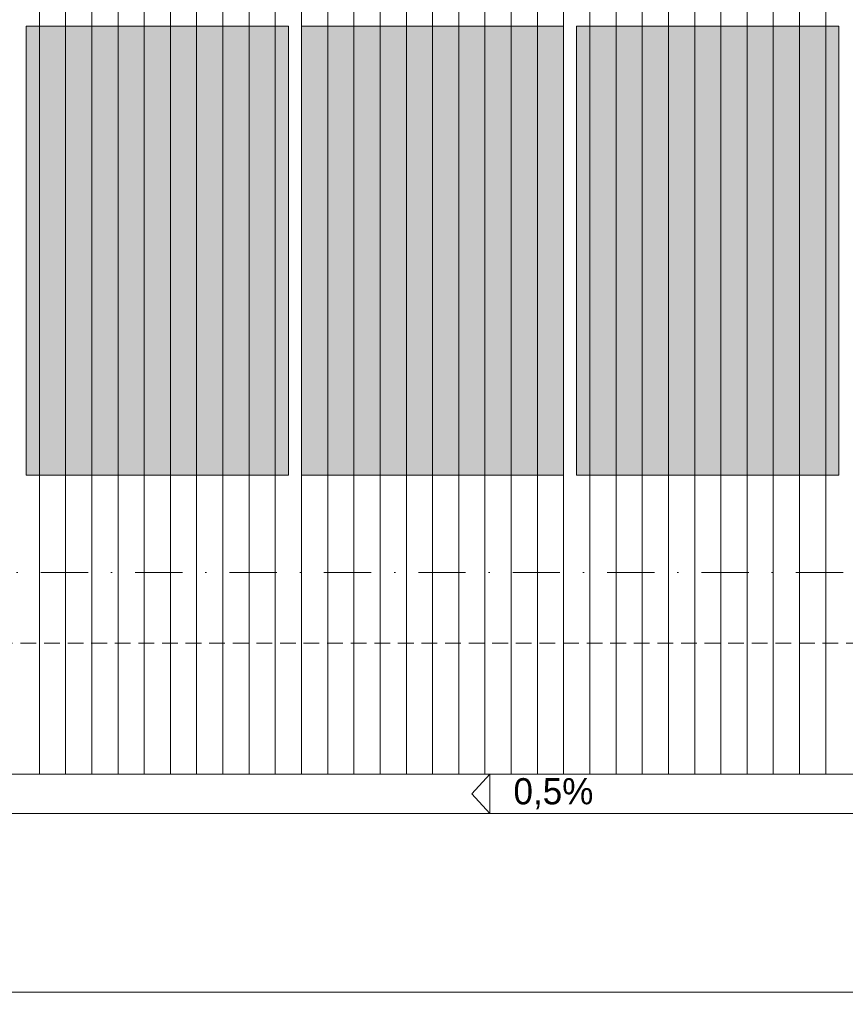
# Model space of a CAD drawing. Header units: millimetres. Extents: x 100377 to 139599, y -1988 to 13993.
# Tile 35 of 53: x 126687 to 129837, y -1342 to 2417. Entities that reach past the tile are written whole.
import ezdxf

# ---------------------------------------------------------------- set-up
doc = ezdxf.new("R2010")
doc.units = ezdxf.units.MM
doc.header["$MEASUREMENT"] = 0
doc.linetypes.add('Kropki i Kreski', pattern=[360, 180, -90, 0, -90])
doc.linetypes.add('Przerywana gęsta', pattern=[90, 60, -30])
for name, color, linetype, lineweight in [('Nowe_0_Nr_pióra__1', 7, 'Continuous', 13), ('Nowe_0_Nr_pióra__2', 251, 'Continuous', 13), ('Nowe_0_Nr_pióra__77', 2, 'Continuous', 15), ('Nowe_299-A Wymiary Opisy_Nr_pióra__1', 7, 'Continuous', 13), ('Nowe_299-A Wymiary Opisy_Nr_pióra__21', 7, 'Continuous', 25), ('Nowe_830-G Teksty Etykiety_Nr_pióra__1', 7, 'Continuous', 13)]:
    doc.layers.add(name, color=color, linetype=linetype, lineweight=lineweight)
doc.layers.add('Nowe_299-A Wymiary Opisy', color=7, linetype='Continuous')
doc.styles.add('STYL_AUTOMATYCZNY_1', font='txt')
doc.dimstyles.new('STYL_AUTOMATYCZNY__2', dxfattribs={"dimtxt": 200, "dimasz": 47.5, "dimexe": 0.18, "dimexo": 300, "dimgap": 0.09, "dimtad": 1, "dimtih": 1, "dimtoh": 1, "dimdec": 0, "dimlfac": 0.1, "dimzin": 0, "dimdsep": 46, "dimtxsty": 'STYL_AUTOMATYCZNY_1', "dimblk": 'ARROWHEAD_2', "dimblk1": 'ARROWHEAD_2', "dimblk2": 'ARROWHEAD_2', "dimcen": 0.09, "dimclrd": 7, "dimclre": 7, "dimclrt": 7, "dimadec": 1, "dimazin": 0, "dimtfac": 1, "dimtdec": 4, "dimtmove": 0, "dimatfit": 3, "dimfxl": 0, "dimtolj": 1, "dimtzin": 0, "dimarcsym": 0})

# ---------------------------------------------------------------- blocks, each defined once
blk = doc.blocks.new('*X2')
at = {"layer": 'Nowe_0_Nr_pióra__2', "color": 251, "linetype": 'Continuous', "lineweight": 13}
for p, q in [((126762.4, 2537), (126762.4, 2287)), ((126762.4, 2537), (126762.4, 2287)), ((126862.4, 2537), (126862.4, 2287)), ((126862.4, 2537), (126862.4, 2287)), ((126962.4, 2537), (126962.4, 2287)), ((126962.4, 2537), (126962.4, 2287)), ((127062.4, 2537), (127062.4, 2287)), ((127062.4, 2537), (127062.4, 2287)), ((127162.4, 2537), (127162.4, 2287)), ((127162.4, 2537), (127162.4, 2287)), ((127262.4, 2537), (127262.4, 2287)), ((127262.4, 2537), (127262.4, 2287)), ((127362.4, 2537), (127362.4, 2287)), ((127362.4, 2537), (127362.4, 2287)), ((127462.4, 2537), (127462.4, 2287)), ((127462.4, 2537), (127462.4, 2287)), ((127562.4, 2537), (127562.4, 2287)), ((127562.4, 2537), (127562.4, 2287)), ((127662.4, 2537), (127662.4, 2287)), ((127662.4, 2537), (127662.4, 2287)), ((127762.4, 2537), (127762.4, 2287)), ((127762.4, 2537), (127762.4, 2287)), ((127862.4, 2537), (127862.4, 2287)), ((127862.4, 2537), (127862.4, 2287)), ((127962.4, 2537), (127962.4, 2287)), ((127962.4, 2537), (127962.4, 2287)), ((128062.4, 2537), (128062.4, 2287)), ((128062.4, 2537), (128062.4, 2287)), ((128162.4, 2537), (128162.4, 2287)), ((128162.4, 2537), (128162.4, 2287)), ((128262.4, 2537), (128262.4, 2287)), ((128262.4, 2537), (128262.4, 2287)), ((128362.4, 2537), (128362.4, 2287)), ((128362.4, 2537), (128362.4, 2287)), ((128462.4, 2537), (128462.4, 2287)), ((128462.4, 2537), (128462.4, 2287)), ((128562.4, 2537), (128562.4, 2287)), ((128562.4, 2537), (128562.4, 2287)), ((128662.4, 2537), (128662.4, 2287)), ((128662.4, 2537), (128662.4, 2287)), ((128762.4, 2537), (128762.4, 2287)), ((128762.4, 2537), (128762.4, 2287)), ((128862.4, 2537), (128862.4, 2287)), ((128862.4, 2537), (128862.4, 2287)), ((128962.4, 2537), (128962.4, 2287)), ((128962.4, 2537), (128962.4, 2287)), ((129062.4, 2537), (129062.4, 2287)), ((129062.4, 2537), (129062.4, 2287)), ((129162.4, 2537), (129162.4, 2287)), ((129162.4, 2537), (129162.4, 2287)), ((129262.4, 2537), (129262.4, 2287)), ((129262.4, 2537), (129262.4, 2287)), ((129362.4, 2537), (129362.4, 2287)), ((129362.4, 2537), (129362.4, 2287)), ((129462.4, 2537), (129462.4, 2287)), ((129462.4, 2537), (129462.4, 2287)), ((129562.4, 2537), (129562.4, 2287)), ((129562.4, 2537), (129562.4, 2287)), ((129662.4, 2537), (129662.4, 2287)), ((129662.4, 2537), (129662.4, 2287)), ((129762.4, 2537), (129762.4, 2287)), ((129762.4, 2537), (129762.4, 2287)), ((126762.4, 2287), (126762.4, 2037)), ((126762.4, 2287), (126762.4, 2037)), ((126862.4, 2287), (126862.4, 2037)), ((126862.4, 2287), (126862.4, 2037)), ((126962.4, 2287), (126962.4, 2037)), ((126962.4, 2287), (126962.4, 2037)), ((127062.4, 2287), (127062.4, 2037)), ((127062.4, 2287), (127062.4, 2037)), ((127162.4, 2287), (127162.4, 2037)), ((127162.4, 2287), (127162.4, 2037)), ((127262.4, 2287), (127262.4, 2037)), ((127262.4, 2287), (127262.4, 2037)), ((127362.4, 2287), (127362.4, 2037)), ((127362.4, 2287), (127362.4, 2037)), ((127462.4, 2287), (127462.4, 2037)), ((127462.4, 2287), (127462.4, 2037)), ((127562.4, 2287), (127562.4, 2037)), ((127562.4, 2287), (127562.4, 2037)), ((127662.4, 2287), (127662.4, 2037)), ((127662.4, 2287), (127662.4, 2037)), ((127762.4, 2287), (127762.4, 2037)), ((127762.4, 2287), (127762.4, 2037)), ((127862.4, 2287), (127862.4, 2037)), ((127862.4, 2287), (127862.4, 2037)), ((127962.4, 2287), (127962.4, 2037)), ((127962.4, 2287), (127962.4, 2037)), ((128062.4, 2287), (128062.4, 2037)), ((128062.4, 2287), (128062.4, 2037)), ((128162.4, 2287), (128162.4, 2037)), ((128162.4, 2287), (128162.4, 2037)), ((128262.4, 2287), (128262.4, 2037)), ((128262.4, 2287), (128262.4, 2037)), ((128362.4, 2287), (128362.4, 2037)), ((128362.4, 2287), (128362.4, 2037)), ((128462.4, 2287), (128462.4, 2037)), ((128462.4, 2287), (128462.4, 2037)), ((128562.4, 2287), (128562.4, 2037)), ((128562.4, 2287), (128562.4, 2037)), ((128662.4, 2287), (128662.4, 2037)), ((128662.4, 2287), (128662.4, 2037)), ((128762.4, 2287), (128762.4, 2037)), ((128762.4, 2287), (128762.4, 2037)), ((128862.4, 2287), (128862.4, 2037)), ((128862.4, 2287), (128862.4, 2037)), ((128962.4, 2287), (128962.4, 2037)), ((128962.4, 2287), (128962.4, 2037)), ((129062.4, 2287), (129062.4, 2037)), ((129062.4, 2287), (129062.4, 2037)), ((129162.4, 2287), (129162.4, 2037)), ((129162.4, 2287), (129162.4, 2037)), ((129262.4, 2287), (129262.4, 2037)), ((129262.4, 2287), (129262.4, 2037)), ((129362.4, 2287), (129362.4, 2037)), ((129362.4, 2287), (129362.4, 2037)), ((129462.4, 2287), (129462.4, 2037)), ((129462.4, 2287), (129462.4, 2037)), ((129562.4, 2287), (129562.4, 2037)), ((129562.4, 2287), (129562.4, 2037)), ((129662.4, 2287), (129662.4, 2037)), ((129662.4, 2287), (129662.4, 2037)), ((129762.4, 2287), (129762.4, 2037)), ((129762.4, 2287), (129762.4, 2037)), ((126762.4, 2037), (126762.4, 1787)), ((126762.4, 2037), (126762.4, 1787)), ((126862.4, 2037), (126862.4, 1787)), ((126862.4, 2037), (126862.4, 1787)), ((126962.4, 2037), (126962.4, 1787)), ((126962.4, 2037), (126962.4, 1787)), ((127062.4, 2037), (127062.4, 1787)), ((127062.4, 2037), (127062.4, 1787)), ((127162.4, 2037), (127162.4, 1787)), ((127162.4, 2037), (127162.4, 1787)), ((127262.4, 2037), (127262.4, 1787)), ((127262.4, 2037), (127262.4, 1787)), ((127362.4, 2037), (127362.4, 1787)), ((127362.4, 2037), (127362.4, 1787)), ((127462.4, 2037), (127462.4, 1787)), ((127462.4, 2037), (127462.4, 1787)), ((127562.4, 2037), (127562.4, 1787)), ((127562.4, 2037), (127562.4, 1787)), ((127662.4, 2037), (127662.4, 1787)), ((127662.4, 2037), (127662.4, 1787)), ((127762.4, 2037), (127762.4, 1787)), ((127762.4, 2037), (127762.4, 1787)), ((127862.4, 2037), (127862.4, 1787)), ((127862.4, 2037), (127862.4, 1787)), ((127962.4, 2037), (127962.4, 1787)), ((127962.4, 2037), (127962.4, 1787)), ((128062.4, 2037), (128062.4, 1787)), ((128062.4, 2037), (128062.4, 1787)), ((128162.4, 2037), (128162.4, 1787)), ((128162.4, 2037), (128162.4, 1787)), ((128262.4, 2037), (128262.4, 1787)), ((128262.4, 2037), (128262.4, 1787)), ((128362.4, 2037), (128362.4, 1787)), ((128362.4, 2037), (128362.4, 1787)), ((128462.4, 2037), (128462.4, 1787)), ((128462.4, 2037), (128462.4, 1787)), ((128562.4, 2037), (128562.4, 1787)), ((128562.4, 2037), (128562.4, 1787)), ((128662.4, 2037), (128662.4, 1787)), ((128662.4, 2037), (128662.4, 1787)), ((128762.4, 2037), (128762.4, 1787)), ((128762.4, 2037), (128762.4, 1787)), ((128862.4, 2037), (128862.4, 1787)), ((128862.4, 2037), (128862.4, 1787)), ((128962.4, 2037), (128962.4, 1787)), ((128962.4, 2037), (128962.4, 1787)), ((129062.4, 2037), (129062.4, 1787)), ((129062.4, 2037), (129062.4, 1787)), ((129162.4, 2037), (129162.4, 1787)), ((129162.4, 2037), (129162.4, 1787)), ((129262.4, 2037), (129262.4, 1787)), ((129262.4, 2037), (129262.4, 1787)), ((129362.4, 2037), (129362.4, 1787)), ((129362.4, 2037), (129362.4, 1787)), ((129462.4, 2037), (129462.4, 1787)), ((129462.4, 2037), (129462.4, 1787)), ((129562.4, 2037), (129562.4, 1787)), ((129562.4, 2037), (129562.4, 1787)), ((129662.4, 2037), (129662.4, 1787)), ((129662.4, 2037), (129662.4, 1787)), ((129762.4, 2037), (129762.4, 1787)), ((129762.4, 2037), (129762.4, 1787)), ((126762.4, 1787), (126762.4, 1537)), ((126762.4, 1787), (126762.4, 1537)), ((126862.4, 1787), (126862.4, 1537)), ((126862.4, 1787), (126862.4, 1537)), ((126962.4, 1787), (126962.4, 1537)), ((126962.4, 1787), (126962.4, 1537)), ((127062.4, 1787), (127062.4, 1537)), ((127062.4, 1787), (127062.4, 1537)), ((127162.4, 1787), (127162.4, 1537)), ((127162.4, 1787), (127162.4, 1537)), ((127262.4, 1787), (127262.4, 1537)), ((127262.4, 1787), (127262.4, 1537)), ((127362.4, 1787), (127362.4, 1537)), ((127362.4, 1787), (127362.4, 1537)), ((127462.4, 1787), (127462.4, 1537)), ((127462.4, 1787), (127462.4, 1537)), ((127562.4, 1787), (127562.4, 1537)), ((127562.4, 1787), (127562.4, 1537)), ((127662.4, 1787), (127662.4, 1537)), ((127662.4, 1787), (127662.4, 1537)), ((127762.4, 1787), (127762.4, 1537)), ((127762.4, 1787), (127762.4, 1537)), ((127862.4, 1787), (127862.4, 1537)), ((127862.4, 1787), (127862.4, 1537)), ((127962.4, 1787), (127962.4, 1537)), ((127962.4, 1787), (127962.4, 1537)), ((128062.4, 1787), (128062.4, 1537)), ((128062.4, 1787), (128062.4, 1537)), ((128162.4, 1787), (128162.4, 1537)), ((128162.4, 1787), (128162.4, 1537)), ((128262.4, 1787), (128262.4, 1537)), ((128262.4, 1787), (128262.4, 1537)), ((128362.4, 1787), (128362.4, 1537)), ((128362.4, 1787), (128362.4, 1537)), ((128462.4, 1787), (128462.4, 1537)), ((128462.4, 1787), (128462.4, 1537)), ((128562.4, 1787), (128562.4, 1537)), ((128562.4, 1787), (128562.4, 1537)), ((128662.4, 1787), (128662.4, 1537)), ((128662.4, 1787), (128662.4, 1537)), ((128762.4, 1787), (128762.4, 1537)), ((128762.4, 1787), (128762.4, 1537)), ((128862.4, 1787), (128862.4, 1537)), ((128862.4, 1787), (128862.4, 1537)), ((128962.4, 1787), (128962.4, 1537)), ((128962.4, 1787), (128962.4, 1537)), ((129062.4, 1787), (129062.4, 1537)), ((129062.4, 1787), (129062.4, 1537)), ((129162.4, 1787), (129162.4, 1537)), ((129162.4, 1787), (129162.4, 1537)), ((129262.4, 1787), (129262.4, 1537)), ((129262.4, 1787), (129262.4, 1537)), ((129362.4, 1787), (129362.4, 1537)), ((129362.4, 1787), (129362.4, 1537)), ((129462.4, 1787), (129462.4, 1537)), ((129462.4, 1787), (129462.4, 1537)), ((129562.4, 1787), (129562.4, 1537)), ((129562.4, 1787), (129562.4, 1537)), ((129662.4, 1787), (129662.4, 1537)), ((129662.4, 1787), (129662.4, 1537)), ((129762.4, 1787), (129762.4, 1537)), ((129762.4, 1787), (129762.4, 1537)), ((126762.4, 1537), (126762.4, 1287)), ((126762.4, 1537), (126762.4, 1287)), ((126862.4, 1537), (126862.4, 1287)), ((126862.4, 1537), (126862.4, 1287)), ((126962.4, 1537), (126962.4, 1287)), ((126962.4, 1537), (126962.4, 1287)), ((127062.4, 1537), (127062.4, 1287)), ((127062.4, 1537), (127062.4, 1287)), ((127162.4, 1537), (127162.4, 1287)), ((127162.4, 1537), (127162.4, 1287)), ((127262.4, 1537), (127262.4, 1287)), ((127262.4, 1537), (127262.4, 1287)), ((127362.4, 1537), (127362.4, 1287)), ((127362.4, 1537), (127362.4, 1287)), ((127462.4, 1537), (127462.4, 1287)), ((127462.4, 1537), (127462.4, 1287)), ((127562.4, 1537), (127562.4, 1287)), ((127562.4, 1537), (127562.4, 1287)), ((127662.4, 1537), (127662.4, 1287)), ((127662.4, 1537), (127662.4, 1287)), ((127762.4, 1537), (127762.4, 1287)), ((127762.4, 1537), (127762.4, 1287)), ((127862.4, 1537), (127862.4, 1287)), ((127862.4, 1537), (127862.4, 1287)), ((127962.4, 1537), (127962.4, 1287)), ((127962.4, 1537), (127962.4, 1287)), ((128062.4, 1537), (128062.4, 1287)), ((128062.4, 1537), (128062.4, 1287)), ((128162.4, 1537), (128162.4, 1287)), ((128162.4, 1537), (128162.4, 1287)), ((128262.4, 1537), (128262.4, 1287)), ((128262.4, 1537), (128262.4, 1287)), ((128362.4, 1537), (128362.4, 1287)), ((128362.4, 1537), (128362.4, 1287)), ((128462.4, 1537), (128462.4, 1287)), ((128462.4, 1537), (128462.4, 1287)), ((128562.4, 1537), (128562.4, 1287)), ((128562.4, 1537), (128562.4, 1287)), ((128662.4, 1537), (128662.4, 1287)), ((128662.4, 1537), (128662.4, 1287)), ((128762.4, 1537), (128762.4, 1287)), ((128762.4, 1537), (128762.4, 1287)), ((128862.4, 1537), (128862.4, 1287)), ((128862.4, 1537), (128862.4, 1287)), ((128962.4, 1537), (128962.4, 1287)), ((128962.4, 1537), (128962.4, 1287)), ((129062.4, 1537), (129062.4, 1287)), ((129062.4, 1537), (129062.4, 1287)), ((129162.4, 1537), (129162.4, 1287)), ((129162.4, 1537), (129162.4, 1287)), ((129262.4, 1537), (129262.4, 1287)), ((129262.4, 1537), (129262.4, 1287)), ((129362.4, 1537), (129362.4, 1287)), ((129362.4, 1537), (129362.4, 1287)), ((129462.4, 1537), (129462.4, 1287)), ((129462.4, 1537), (129462.4, 1287)), ((129562.4, 1537), (129562.4, 1287)), ((129562.4, 1537), (129562.4, 1287)), ((129662.4, 1537), (129662.4, 1287)), ((129662.4, 1537), (129662.4, 1287)), ((129762.4, 1537), (129762.4, 1287)), ((129762.4, 1537), (129762.4, 1287)), ((126762.4, 1287), (126762.4, 1037)), ((126762.4, 1287), (126762.4, 1037)), ((126862.4, 1287), (126862.4, 1037)), ((126862.4, 1287), (126862.4, 1037)), ((126962.4, 1287), (126962.4, 1037)), ((126962.4, 1287), (126962.4, 1037)), ((127062.4, 1287), (127062.4, 1037)), ((127062.4, 1287), (127062.4, 1037)), ((127162.4, 1287), (127162.4, 1037)), ((127162.4, 1287), (127162.4, 1037)), ((127262.4, 1287), (127262.4, 1037)), ((127262.4, 1287), (127262.4, 1037)), ((127362.4, 1287), (127362.4, 1037)), ((127362.4, 1287), (127362.4, 1037)), ((127462.4, 1287), (127462.4, 1037)), ((127462.4, 1287), (127462.4, 1037)), ((127562.4, 1287), (127562.4, 1037)), ((127562.4, 1287), (127562.4, 1037)), ((127662.4, 1287), (127662.4, 1037)), ((127662.4, 1287), (127662.4, 1037)), ((127762.4, 1287), (127762.4, 1037)), ((127762.4, 1287), (127762.4, 1037)), ((127862.4, 1287), (127862.4, 1037)), ((127862.4, 1287), (127862.4, 1037)), ((127962.4, 1287), (127962.4, 1037)), ((127962.4, 1287), (127962.4, 1037)), ((128062.4, 1287), (128062.4, 1037)), ((128062.4, 1287), (128062.4, 1037)), ((128162.4, 1287), (128162.4, 1037)), ((128162.4, 1287), (128162.4, 1037)), ((128262.4, 1287), (128262.4, 1037)), ((128262.4, 1287), (128262.4, 1037)), ((128362.4, 1287), (128362.4, 1037)), ((128362.4, 1287), (128362.4, 1037)), ((128462.4, 1287), (128462.4, 1037)), ((128462.4, 1287), (128462.4, 1037)), ((128562.4, 1287), (128562.4, 1037)), ((128562.4, 1287), (128562.4, 1037)), ((128662.4, 1287), (128662.4, 1037)), ((128662.4, 1287), (128662.4, 1037)), ((128762.4, 1287), (128762.4, 1037)), ((128762.4, 1287), (128762.4, 1037)), ((128862.4, 1287), (128862.4, 1037)), ((128862.4, 1287), (128862.4, 1037)), ((128962.4, 1287), (128962.4, 1037)), ((128962.4, 1287), (128962.4, 1037)), ((129062.4, 1287), (129062.4, 1037)), ((129062.4, 1287), (129062.4, 1037)), ((129162.4, 1287), (129162.4, 1037)), ((129162.4, 1287), (129162.4, 1037)), ((129262.4, 1287), (129262.4, 1037)), ((129262.4, 1287), (129262.4, 1037)), ((129362.4, 1287), (129362.4, 1037)), ((129362.4, 1287), (129362.4, 1037)), ((129462.4, 1287), (129462.4, 1037)), ((129462.4, 1287), (129462.4, 1037)), ((129562.4, 1287), (129562.4, 1037)), ((129562.4, 1287), (129562.4, 1037)), ((129662.4, 1287), (129662.4, 1037)), ((129662.4, 1287), (129662.4, 1037)), ((129762.4, 1287), (129762.4, 1037)), ((129762.4, 1287), (129762.4, 1037)), ((126762.4, 1037), (126762.4, 787)), ((126762.4, 1037), (126762.4, 787)), ((126862.4, 1037), (126862.4, 787)), ((126862.4, 1037), (126862.4, 787)), ((126962.4, 1037), (126962.4, 787)), ((126962.4, 1037), (126962.4, 787)), ((127062.4, 1037), (127062.4, 787)), ((127062.4, 1037), (127062.4, 787)), ((127162.4, 1037), (127162.4, 787)), ((127162.4, 1037), (127162.4, 787)), ((127262.4, 1037), (127262.4, 787)), ((127262.4, 1037), (127262.4, 787)), ((127362.4, 1037), (127362.4, 787)), ((127362.4, 1037), (127362.4, 787)), ((127462.4, 1037), (127462.4, 787)), ((127462.4, 1037), (127462.4, 787)), ((127562.4, 1037), (127562.4, 787)), ((127562.4, 1037), (127562.4, 787)), ((127662.4, 1037), (127662.4, 787)), ((127662.4, 1037), (127662.4, 787)), ((127762.4, 1037), (127762.4, 787)), ((127762.4, 1037), (127762.4, 787)), ((127862.4, 1037), (127862.4, 787)), ((127862.4, 1037), (127862.4, 787)), ((127962.4, 1037), (127962.4, 787)), ((127962.4, 1037), (127962.4, 787)), ((128062.4, 1037), (128062.4, 787)), ((128062.4, 1037), (128062.4, 787)), ((128162.4, 1037), (128162.4, 787)), ((128162.4, 1037), (128162.4, 787)), ((128262.4, 1037), (128262.4, 787)), ((128262.4, 1037), (128262.4, 787)), ((128362.4, 1037), (128362.4, 787)), ((128362.4, 1037), (128362.4, 787)), ((128462.4, 1037), (128462.4, 787)), ((128462.4, 1037), (128462.4, 787)), ((128562.4, 1037), (128562.4, 787)), ((128562.4, 1037), (128562.4, 787)), ((128662.4, 1037), (128662.4, 787)), ((128662.4, 1037), (128662.4, 787)), ((128762.4, 1037), (128762.4, 787)), ((128762.4, 1037), (128762.4, 787)), ((128862.4, 1037), (128862.4, 787)), ((128862.4, 1037), (128862.4, 787)), ((128962.4, 1037), (128962.4, 787)), ((128962.4, 1037), (128962.4, 787)), ((129062.4, 1037), (129062.4, 787)), ((129062.4, 1037), (129062.4, 787)), ((129162.4, 1037), (129162.4, 787)), ((129162.4, 1037), (129162.4, 787)), ((129262.4, 1037), (129262.4, 787)), ((129262.4, 1037), (129262.4, 787)), ((129362.4, 1037), (129362.4, 787)), ((129362.4, 1037), (129362.4, 787)), ((129462.4, 1037), (129462.4, 787)), ((129462.4, 1037), (129462.4, 787)), ((129562.4, 1037), (129562.4, 787)), ((129562.4, 1037), (129562.4, 787)), ((129662.4, 1037), (129662.4, 787)), ((129662.4, 1037), (129662.4, 787)), ((129762.4, 1037), (129762.4, 787)), ((129762.4, 1037), (129762.4, 787)), ((126762.4, 787), (126762.4, 537)), ((126762.4, 787), (126762.4, 537)), ((126862.4, 787), (126862.4, 537)), ((126862.4, 787), (126862.4, 537)), ((126962.4, 787), (126962.4, 537)), ((126962.4, 787), (126962.4, 537)), ((127062.4, 787), (127062.4, 537)), ((127062.4, 787), (127062.4, 537)), ((127162.4, 787), (127162.4, 537)), ((127162.4, 787), (127162.4, 537)), ((127262.4, 787), (127262.4, 537)), ((127262.4, 787), (127262.4, 537)), ((127362.4, 787), (127362.4, 537)), ((127362.4, 787), (127362.4, 537)), ((127462.4, 787), (127462.4, 537)), ((127462.4, 787), (127462.4, 537)), ((127562.4, 787), (127562.4, 537)), ((127562.4, 787), (127562.4, 537)), ((127662.4, 787), (127662.4, 537)), ((127662.4, 787), (127662.4, 537)), ((127762.4, 787), (127762.4, 537)), ((127762.4, 787), (127762.4, 537)), ((127862.4, 787), (127862.4, 537)), ((127862.4, 787), (127862.4, 537)), ((127962.4, 787), (127962.4, 537)), ((127962.4, 787), (127962.4, 537)), ((128062.4, 787), (128062.4, 537)), ((128062.4, 787), (128062.4, 537)), ((128162.4, 787), (128162.4, 537)), ((128162.4, 787), (128162.4, 537)), ((128262.4, 787), (128262.4, 537)), ((128262.4, 787), (128262.4, 537)), ((128362.4, 787), (128362.4, 537)), ((128362.4, 787), (128362.4, 537)), ((128462.4, 787), (128462.4, 537)), ((128462.4, 787), (128462.4, 537)), ((128562.4, 787), (128562.4, 537)), ((128562.4, 787), (128562.4, 537)), ((128662.4, 787), (128662.4, 537)), ((128662.4, 787), (128662.4, 537)), ((128762.4, 787), (128762.4, 537)), ((128762.4, 787), (128762.4, 537)), ((128862.4, 787), (128862.4, 537)), ((128862.4, 787), (128862.4, 537)), ((128962.4, 787), (128962.4, 537)), ((128962.4, 787), (128962.4, 537)), ((129062.4, 787), (129062.4, 537)), ((129062.4, 787), (129062.4, 537)), ((129162.4, 787), (129162.4, 537)), ((129162.4, 787), (129162.4, 537)), ((129262.4, 787), (129262.4, 537)), ((129262.4, 787), (129262.4, 537)), ((129362.4, 787), (129362.4, 537)), ((129362.4, 787), (129362.4, 537)), ((129462.4, 787), (129462.4, 537)), ((129462.4, 787), (129462.4, 537)), ((129562.4, 787), (129562.4, 537)), ((129562.4, 787), (129562.4, 537)), ((129662.4, 787), (129662.4, 537)), ((129662.4, 787), (129662.4, 537)), ((129762.4, 787), (129762.4, 537)), ((129762.4, 787), (129762.4, 537)), ((126762.4, 537), (126762.4, 287)), ((126762.4, 537), (126762.4, 287)), ((126862.4, 537), (126862.4, 287)), ((126862.4, 537), (126862.4, 287)), ((126962.4, 537), (126962.4, 287)), ((126962.4, 537), (126962.4, 287)), ((127062.4, 537), (127062.4, 287)), ((127062.4, 537), (127062.4, 287)), ((127162.4, 537), (127162.4, 287)), ((127162.4, 537), (127162.4, 287)), ((127262.4, 537), (127262.4, 287)), ((127262.4, 537), (127262.4, 287)), ((127362.4, 537), (127362.4, 287)), ((127362.4, 537), (127362.4, 287)), ((127462.4, 537), (127462.4, 287)), ((127462.4, 537), (127462.4, 287)), ((127562.4, 537), (127562.4, 287)), ((127562.4, 537), (127562.4, 287)), ((127662.4, 537), (127662.4, 287)), ((127662.4, 537), (127662.4, 287)), ((127762.4, 537), (127762.4, 287)), ((127762.4, 537), (127762.4, 287)), ((127862.4, 537), (127862.4, 287)), ((127862.4, 537), (127862.4, 287)), ((127962.4, 537), (127962.4, 287)), ((127962.4, 537), (127962.4, 287)), ((128062.4, 537), (128062.4, 287)), ((128062.4, 537), (128062.4, 287)), ((128162.4, 537), (128162.4, 287)), ((128162.4, 537), (128162.4, 287)), ((128262.4, 537), (128262.4, 287)), ((128262.4, 537), (128262.4, 287)), ((128362.4, 537), (128362.4, 287)), ((128362.4, 537), (128362.4, 287)), ((128462.4, 537), (128462.4, 287)), ((128462.4, 537), (128462.4, 287)), ((128562.4, 537), (128562.4, 287)), ((128562.4, 537), (128562.4, 287)), ((128662.4, 537), (128662.4, 287)), ((128662.4, 537), (128662.4, 287)), ((128762.4, 537), (128762.4, 287)), ((128762.4, 537), (128762.4, 287)), ((128862.4, 537), (128862.4, 287)), ((128862.4, 537), (128862.4, 287)), ((128962.4, 537), (128962.4, 287)), ((128962.4, 537), (128962.4, 287)), ((129062.4, 537), (129062.4, 287)), ((129062.4, 537), (129062.4, 287)), ((129162.4, 537), (129162.4, 287)), ((129162.4, 537), (129162.4, 287)), ((129262.4, 537), (129262.4, 287)), ((129262.4, 537), (129262.4, 287)), ((129362.4, 537), (129362.4, 287)), ((129362.4, 537), (129362.4, 287)), ((129462.4, 537), (129462.4, 287)), ((129462.4, 537), (129462.4, 287)), ((129562.4, 537), (129562.4, 287)), ((129562.4, 537), (129562.4, 287)), ((129662.4, 537), (129662.4, 287)), ((129662.4, 537), (129662.4, 287)), ((129762.4, 537), (129762.4, 287)), ((129762.4, 537), (129762.4, 287)), ((126762.4, 287), (126762.4, 37)), ((126762.4, 287), (126762.4, 37)), ((126862.4, 287), (126862.4, 37)), ((126862.4, 287), (126862.4, 37)), ((126962.4, 287), (126962.4, 37)), ((126962.4, 287), (126962.4, 37)), ((127062.4, 287), (127062.4, 37)), ((127062.4, 287), (127062.4, 37)), ((127162.4, 287), (127162.4, 37)), ((127162.4, 287), (127162.4, 37)), ((127262.4, 287), (127262.4, 37)), ((127262.4, 287), (127262.4, 37)), ((127362.4, 287), (127362.4, 37)), ((127362.4, 287), (127362.4, 37)), ((127462.4, 287), (127462.4, 37)), ((127462.4, 287), (127462.4, 37)), ((127562.4, 287), (127562.4, 37)), ((127562.4, 287), (127562.4, 37)), ((127662.4, 287), (127662.4, 37)), ((127662.4, 287), (127662.4, 37)), ((127762.4, 287), (127762.4, 37)), ((127762.4, 287), (127762.4, 37)), ((127862.4, 287), (127862.4, 37)), ((127862.4, 287), (127862.4, 37)), ((127962.4, 287), (127962.4, 37)), ((127962.4, 287), (127962.4, 37)), ((128062.4, 287), (128062.4, 37)), ((128062.4, 287), (128062.4, 37)), ((128162.4, 287), (128162.4, 37)), ((128162.4, 287), (128162.4, 37)), ((128262.4, 287), (128262.4, 37)), ((128262.4, 287), (128262.4, 37)), ((128362.4, 287), (128362.4, 37)), ((128362.4, 287), (128362.4, 37)), ((128462.4, 287), (128462.4, 37)), ((128462.4, 287), (128462.4, 37)), ((128562.4, 287), (128562.4, 37)), ((128562.4, 287), (128562.4, 37)), ((128662.4, 287), (128662.4, 37)), ((128662.4, 287), (128662.4, 37)), ((128762.4, 287), (128762.4, 37)), ((128762.4, 287), (128762.4, 37)), ((128862.4, 287), (128862.4, 37)), ((128862.4, 287), (128862.4, 37)), ((128962.4, 287), (128962.4, 37)), ((128962.4, 287), (128962.4, 37)), ((129062.4, 287), (129062.4, 37)), ((129062.4, 287), (129062.4, 37)), ((129162.4, 287), (129162.4, 37)), ((129162.4, 287), (129162.4, 37)), ((129262.4, 287), (129262.4, 37)), ((129262.4, 287), (129262.4, 37)), ((129362.4, 287), (129362.4, 37)), ((129362.4, 287), (129362.4, 37)), ((129462.4, 287), (129462.4, 37)), ((129462.4, 287), (129462.4, 37)), ((129562.4, 287), (129562.4, 37)), ((129562.4, 287), (129562.4, 37)), ((129662.4, 287), (129662.4, 37)), ((129662.4, 287), (129662.4, 37)), ((129762.4, 287), (129762.4, 37)), ((129762.4, 287), (129762.4, 37)), ((126762.4, 37), (126762.4, -213)), ((126762.4, 37), (126762.4, -213)), ((126862.4, 37), (126862.4, -213)), ((126862.4, 37), (126862.4, -213)), ((126962.4, 37), (126962.4, -213)), ((126962.4, 37), (126962.4, -213)), ((127062.4, 37), (127062.4, -213)), ((127062.4, 37), (127062.4, -213)), ((127162.4, 37), (127162.4, -213)), ((127162.4, 37), (127162.4, -213)), ((127262.4, 37), (127262.4, -213)), ((127262.4, 37), (127262.4, -213)), ((127362.4, 37), (127362.4, -213)), ((127362.4, 37), (127362.4, -213)), ((127462.4, 37), (127462.4, -213)), ((127462.4, 37), (127462.4, -213)), ((127562.4, 37), (127562.4, -213)), ((127562.4, 37), (127562.4, -213)), ((127662.4, 37), (127662.4, -213)), ((127662.4, 37), (127662.4, -213)), ((127762.4, 37), (127762.4, -213)), ((127762.4, 37), (127762.4, -213)), ((127862.4, 37), (127862.4, -213)), ((127862.4, 37), (127862.4, -213)), ((127962.4, 37), (127962.4, -213)), ((127962.4, 37), (127962.4, -213)), ((128062.4, 37), (128062.4, -213)), ((128062.4, 37), (128062.4, -213)), ((128162.4, 37), (128162.4, -213)), ((128162.4, 37), (128162.4, -213)), ((128262.4, 37), (128262.4, -213)), ((128262.4, 37), (128262.4, -213)), ((128362.4, 37), (128362.4, -213)), ((128362.4, 37), (128362.4, -213)), ((128462.4, 37), (128462.4, -213)), ((128462.4, 37), (128462.4, -213)), ((128562.4, 37), (128562.4, -213)), ((128562.4, 37), (128562.4, -213)), ((128662.4, 37), (128662.4, -213)), ((128662.4, 37), (128662.4, -213)), ((128762.4, 37), (128762.4, -213)), ((128762.4, 37), (128762.4, -213)), ((128862.4, 37), (128862.4, -213)), ((128862.4, 37), (128862.4, -213)), ((128962.4, 37), (128962.4, -213)), ((128962.4, 37), (128962.4, -213)), ((129062.4, 37), (129062.4, -213)), ((129062.4, 37), (129062.4, -213)), ((129162.4, 37), (129162.4, -213)), ((129162.4, 37), (129162.4, -213)), ((129262.4, 37), (129262.4, -213)), ((129262.4, 37), (129262.4, -213)), ((129362.4, 37), (129362.4, -213)), ((129362.4, 37), (129362.4, -213)), ((129462.4, 37), (129462.4, -213)), ((129462.4, 37), (129462.4, -213)), ((129562.4, 37), (129562.4, -213)), ((129562.4, 37), (129562.4, -213)), ((129662.4, 37), (129662.4, -213)), ((129662.4, 37), (129662.4, -213)), ((129762.4, 37), (129762.4, -213)), ((129762.4, 37), (129762.4, -213)), ((126762.4, -213), (126762.4, -463)), ((126762.4, -213), (126762.4, -463)), ((126862.4, -213), (126862.4, -463)), ((126862.4, -213), (126862.4, -463)), ((126962.4, -213), (126962.4, -463)), ((126962.4, -213), (126962.4, -463)), ((127062.4, -213), (127062.4, -463)), ((127062.4, -213), (127062.4, -463)), ((127162.4, -213), (127162.4, -463)), ((127162.4, -213), (127162.4, -463)), ((127262.4, -213), (127262.4, -463)), ((127262.4, -213), (127262.4, -463)), ((127362.4, -213), (127362.4, -463)), ((127362.4, -213), (127362.4, -463)), ((127462.4, -213), (127462.4, -463)), ((127462.4, -213), (127462.4, -463)), ((127562.4, -213), (127562.4, -463)), ((127562.4, -213), (127562.4, -463)), ((127662.4, -213), (127662.4, -463)), ((127662.4, -213), (127662.4, -463)), ((127762.4, -213), (127762.4, -463)), ((127762.4, -213), (127762.4, -463)), ((127862.4, -213), (127862.4, -463)), ((127862.4, -213), (127862.4, -463)), ((127962.4, -213), (127962.4, -463)), ((127962.4, -213), (127962.4, -463)), ((128062.4, -213), (128062.4, -463)), ((128062.4, -213), (128062.4, -463)), ((128162.4, -213), (128162.4, -463)), ((128162.4, -213), (128162.4, -463)), ((128262.4, -213), (128262.4, -463)), ((128262.4, -213), (128262.4, -463)), ((128362.4, -213), (128362.4, -463)), ((128362.4, -213), (128362.4, -463)), ((128462.4, -213), (128462.4, -463)), ((128462.4, -213), (128462.4, -463)), ((128562.4, -213), (128562.4, -463)), ((128562.4, -213), (128562.4, -463)), ((128662.4, -213), (128662.4, -463)), ((128662.4, -213), (128662.4, -463)), ((128762.4, -213), (128762.4, -463)), ((128762.4, -213), (128762.4, -463)), ((128862.4, -213), (128862.4, -463)), ((128862.4, -213), (128862.4, -463)), ((128962.4, -213), (128962.4, -463)), ((128962.4, -213), (128962.4, -463)), ((129062.4, -213), (129062.4, -463)), ((129062.4, -213), (129062.4, -463)), ((129162.4, -213), (129162.4, -463)), ((129162.4, -213), (129162.4, -463)), ((129262.4, -213), (129262.4, -463)), ((129262.4, -213), (129262.4, -463)), ((129362.4, -213), (129362.4, -463)), ((129362.4, -213), (129362.4, -463)), ((129462.4, -213), (129462.4, -463)), ((129462.4, -213), (129462.4, -463)), ((129562.4, -213), (129562.4, -463)), ((129562.4, -213), (129562.4, -463)), ((129662.4, -213), (129662.4, -463)), ((129662.4, -213), (129662.4, -463)), ((129762.4, -213), (129762.4, -463)), ((129762.4, -213), (129762.4, -463))]:
    blk.add_line(p, q, dxfattribs=at)
blk = doc.blocks.new('Wypełnienie_1_1', base_point=(0, 0))
at = {"layer": 'Nowe_0_Nr_pióra__2', "color": 251, "linetype": 'Continuous', "lineweight": 13}
blk.add_blockref('*X2', (0, 0), dxfattribs=at)
blk = doc.blocks.new('*D20')
at = {"layer": 'Nowe_299-A Wymiary Opisy_Nr_pióra__1', "color": 7, "linetype": 'Continuous', "lineweight": 13}
for p, q in [((102464.4, -1342.1), (102464.4, -263)), ((137460.4, -1342.1), (137460.4, -263)), ((102433.8, -1295.2), (102464.4, -1295.2)), ((102464.4, -1295.2), (137460.4, -1295.2)), ((137460.4, -1295.2), (137491, -1295.2))]:
    blk.add_line(p, q, dxfattribs=at)
at = {"layer": 'Nowe_299-A Wymiary Opisy_Nr_pióra__21', "color": 7, "linetype": 'Continuous', "lineweight": 25}
for p, q in [((102482.4, -1264), (102446.4, -1326.5)), ((137442.4, -1326.5), (137478.4, -1264))]:
    blk.add_line(p, q, dxfattribs=at)
at = {"layer": 'Nowe_299-A Wymiary Opisy_Nr_pióra__1', "color": 7, "lineweight": 13, "insert": (119620.5, -1255.2), "char_height": 200, "attachment_point": 7, "style": 'STYL_AUTOMATYCZNY_1'}
blk.add_mtext('{\\A1;3\xa0500}', dxfattribs=at)
blk = doc.blocks.new('ARROWHEAD_2')
at = {"color": 0, "linetype": 'Continuous', "lineweight": 0}
for p, q in [((0, 0), (-1, 0)), ((-0.378, -0.655), (0.378, 0.655))]:
    blk.add_line(p, q, dxfattribs=at)

msp = doc.modelspace()

# ---------------------------------------------------------------- hatches: boundary and pattern name
at = {"layer": 'Nowe_0_Nr_pióra__77', "linetype": 'Continuous', "lineweight": 0}
for points in [[(126712.3, 2392), (126712.3, 1316.8), (126712.3, 692), (126712.3, 678.4), (127712.2, 678.4), (127712.2, 1316.8), (127712.2, 2392)], [(127762.2, 2392), (127762.2, 1316.8), (127762.2, 692), (127762.2, 678.4), (128762.1, 678.4), (128762.1, 1316.8), (128762.1, 2392)], [(128812.1, 2392), (128812.1, 1316.8), (128812.1, 692), (128812.1, 678.4), (129812, 678.4), (129812, 1316.8), (129812, 2392)]]:
    msp.add_hatch(color=54, dxfattribs=at).paths.add_polyline_path(points)

# ---------------------------------------------------------------- linework, layer by layer
at = {"layer": 'Nowe_0_Nr_pióra__1', "color": 7, "linetype": 'Przerywana gęsta', "lineweight": 13}
msp.add_lwpolyline([(137460.4, 37), (102464.4, 37), (102464.4, 12037), (137460.4, 12037)], close=True, dxfattribs=at)
at = {"layer": 'Nowe_0_Nr_pióra__1', "color": 7, "linetype": 'Continuous', "lineweight": 13}
for points in [[(137460.4, 6037), (137960.4, 6037), (137960.4, 37), (137960.4, -463), (102464.4, -463), (101964.4, -463), (101964.4, 6037), (102464.4, 6037)], [(101964.4, -463), (101964.4, -613), (137960.4, -613), (137960.4, -463)], [(128412.7, -538), (128481.4, -463)], [(128481.4, -463), (128481.4, -613)], [(128412.7, -538), (128481.4, -613)]]:
    msp.add_lwpolyline(points, dxfattribs=at)
at = {"layer": 'Nowe_0_Nr_pióra__1', "color": 7, "linetype": 'Continuous', "lineweight": 13, "flags": 128}
for points in [[(126712.3, 2392), (126712.3, 1316.8), (126712.3, 692), (126712.3, 678.4), (127712.2, 678.4), (127712.2, 1316.8), (127712.2, 2392)], [(127762.2, 2392), (127762.2, 1316.8), (127762.2, 692), (127762.2, 678.4), (128762.1, 678.4), (128762.1, 1316.8), (128762.1, 2392)], [(128812.1, 2392), (128812.1, 1316.8), (128812.1, 692), (128812.1, 678.4), (129812, 678.4), (129812, 1316.8), (129812, 2392)]]:
    msp.add_lwpolyline(points, close=True, dxfattribs=at)
at = {"layer": 'Nowe_0_Nr_pióra__1', "color": 7, "linetype": 'Kropki i Kreski', "lineweight": 13}
msp.add_lwpolyline([(100840.7, 307), (139132.9, 307)], dxfattribs=at)

# ---------------------------------------------------------------- block references
at = {"layer": 'Nowe_0_Nr_pióra__2', "color": 251, "linetype": 'Continuous', "lineweight": 13}
msp.add_blockref('Wypełnienie_1_1', (0, 0), dxfattribs=at)

# ---------------------------------------------------------------- texts
at = {"layer": 'Nowe_830-G Teksty Etykiety_Nr_pióra__1', "color": 7, "linetype": 'Continuous', "lineweight": 13, "insert": (128571.1, -478.7), "char_height": 100, "attachment_point": 1, "style": 'STYL_AUTOMATYCZNY_1'}
msp.add_mtext('{\\A1;0,5%}', dxfattribs=at)

# ---------------------------------------------------------------- dimensions: what is measured, and where the dimension line sits
at = {"layer": 'Nowe_299-A Wymiary Opisy', "color": 7, "linetype": 'Continuous', "lineweight": 13}
dim = msp.add_linear_dim(base=(137460.4, -1295.2), p1=(102464.4, 37), p2=(137460.4, 37), dimstyle='STYL_AUTOMATYCZNY__2', dxfattribs=at)
dim.commit()
dim.dimension.update_dxf_attribs({"geometry": '*D20', "text_midpoint": (119964, -1155.2), "dimtype": 160})

doc.saveas('drawing.dxf')
